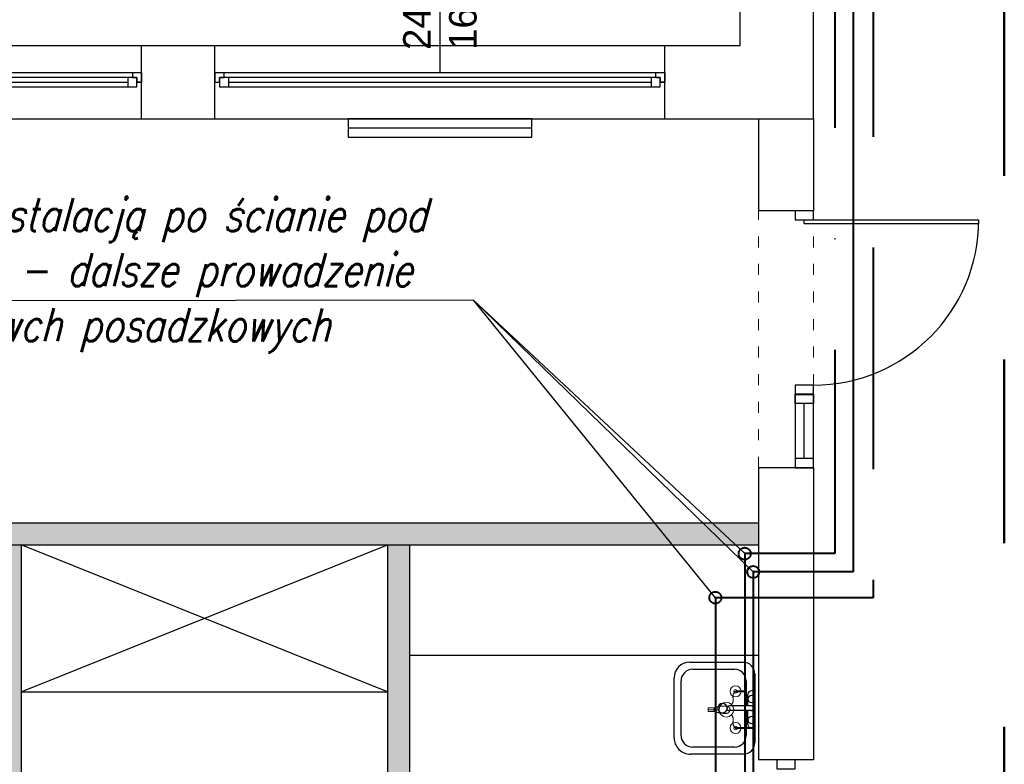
# Model space of a CAD drawing. Header units: millimetres. Extents: x 3698380 to 4312681, y 939872 to 1104488.
# Tile 15 of 93: x 3866192 to 3871554, y 1050015 to 1054070. Entities that reach past the tile are written whole.
import ezdxf
from ezdxf.enums import TextEntityAlignment as Align

# ---------------------------------------------------------------- set-up
doc = ezdxf.new("R2010")
doc.units = ezdxf.units.MM
doc.header["$LTSCALE"] = 10
for name, pattern in [('1', [2, 1, -1]), ('ACAD_ISO03W100', [30, 12, -18]), ('H2OCW', [0]), ('H2OCYR', [181.05, 120.7, -60.35]), ('H2OHW', [371.354, 250.4, -60.35, 0.254, -60.35])]:
    doc.linetypes.add(name, pattern=pattern)
for name, color, linetype, lineweight in [('0 20 cienka', 8, 'Continuous', 20), ('HVAC_zakres_opracowania', 1, '1', 50), ('SAN_Odbiorniki H2O na rzucie', 7, 'Continuous', 13), ('SAN_Przewody ciepłej wody H2O na rzucie', 1, 'Continuous', 40), ('SAN_Przewody zimnej wody H2O na rzucie', 5, 'Continuous', 40)]:
    doc.layers.add(name, color=color, linetype=linetype, lineweight=lineweight)
for name, color, linetype in [('__INST_opisy', 3, 'Continuous'), ('_wytyczne ele', 6, 'Continuous'), ('A_bloki', 252, 'Continuous'), ('A_kreskowanie', 8, 'Continuous'), ('A_sc_istn', 252, 'Continuous'), ('A_sc_proj', 2, 'Continuous'), ('A_stolarka', 252, 'Continuous'), ('A_wymiary', 1, 'Continuous'), ('SAN_Piony H2O na rzucie', 8, 'Continuous')]:
    doc.layers.add(name, color=color, linetype=linetype)
doc.layers.add('SAN_Przewody cyrkulacji H2O na rzucie', color=7, linetype='Continuous', lineweight=40, true_color=0x800080)
doc.styles.add('ROMANS', font='romans.shx', dxfattribs={"width": 0.8, "oblique": 15})
doc.styles.get("Standard").update_dxf_attribs({"font": 'arial.ttf'})
doc.linetypes.add('TRACKS', pattern='A,0.15,[130,ltypeshp.shx,S=0.25,R=0,X=0,Y=0],0.15', length=0.3)

# ---------------------------------------------------------------- blocks, each defined once
blk = doc.blocks.new('*U462')
at = {"color": 252}
for p, q in [((-95, 20), (-100, 20)), ((-97.5, 15), (-97.5, 17.5)), ((-97.5, 17.5), (-95, 17.5)), ((-92.5, 17.5), (-97.5, 17.5)), ((-97.5, 17.5), (-97.5, 12.5)), ((-95, 17.5), (-95, 20)), ((140, 20), (-95, 20)), ((-92.5, 12.5), (-92.5, 17.5)), ((137.5, 17.5), (-92.5, 17.5)), ((142.5, 17.5), (137.5, 17.5)), ((137.5, 17.5), (137.5, 12.5)), ((145, 20), (140, 20)), ((140, 20), (140, 17.5)), ((140, 17.5), (142.5, 17.5)), ((142.5, 17.5), (142.5, 15)), ((142.5, 12.5), (142.5, 17.5)), ((-100, 15), (-97.5, 15)), ((-97.5, 12.5), (-92.5, 12.5)), ((-92.5, 15), (137.5, 15)), ((-92.5, 12.5), (137.5, 12.5)), ((-92.5, 12.5), (137.5, 12.5)), ((137.5, 12.5), (142.5, 12.5)), ((142.5, 15), (145, 15))]:
    blk.add_line(p, q, dxfattribs=at)
for points in [[(-100, 20), (-100, 15), (-97.5, 15)], [(145, 20), (145, 14.99), (142.5, 15)]]:
    blk.add_lwpolyline(points, dxfattribs=at)
blk = doc.blocks.new('*U338')
at = {"color": 252}
blk.add_lwpolyline([(75, 0), (0, 0)], dxfattribs=at)
for tag, p in [('S', (30, 5)), ('H', (30, -20))]:
    blk.add_attdef(tag, text='', height=15, dxfattribs=at).set_placement(p, align=Align.CENTER)
blk = doc.blocks.new('jndf')
at = {"layer": 'A_stolarka', "ltscale": 2}
for p, q in [((6685.7, -1555593.7), (6685.7, -1556543.7)), ((6685.7, -1555593.7), (6705.7, -1555593.7)), ((6705.7, -1555593.7), (6705.7, -1556543.7))]:
    blk.add_line(p, q, dxfattribs=at)
for points in [[(5755.7, -1555643.7), (5805.7, -1555643.7), (5805.7, -1555543.7), (5755.7, -1555543.7)], [(6705.7, -1555643.7), (6755.7, -1555643.7), (6755.7, -1555543.7), (6705.7, -1555543.7)]]:
    blk.add_lwpolyline(points, close=True, dxfattribs=at)
blk.add_arc((6705.7, -1555643.7), 900, 180, 270, dxfattribs=at)
blk = doc.blocks.new('zlew_ 1 komora_ gospodarczy_ 01 - 500 x 440mm-1748953-1 PIĘTRO')
at = {"layer": 'A_bloki'}
for p, q in [((-14.54, 25.99), (18.13, 25.99)), ((-14.54, 25.99), (18.13, 25.99)), ((-13.27, 22.18), (16.41, 22.18)), ((-23.43, -11.66), (-23.43, 17.1)), ((-23.43, -11.66), (-23.43, 17.1)), ((26.57, 17.55), (26.57, -11.66)), ((26.57, 17.55), (26.57, -11.66)), ((-19.62, -6.9), (-19.62, 15.83)), ((22.76, 15.83), (22.76, -6.9)), ((0.3, -16.07), (0.3, -4.04)), ((2.84, -16.07), (2.84, -4.04)), ((0.3, -13.25), (-13.27, -13.25)), ((-7.32, -14.2), (0.3, -14.2)), ((16.41, -13.25), (2.84, -13.25)), ((2.84, -14.2), (9.19, -14.2)), ((20.22, -18.01), (-17.08, -18.01)), ((20.22, -18.01), (-17.08, -18.01)), ((9.19, -18.01), (-7.32, -18.01))]:
    blk.add_line(p, q, dxfattribs=at)
for centre, radius, start, end in [((-14.54, 17.1), 8.89, 90, 180), ((-14.54, 17.1), 8.89, 90, 180), ((-13.27, 15.83), 6.35, 90, 180), ((16.41, 15.83), 6.35, 360, 90), ((18.13, 17.55), 8.44, 0, 90), ((18.13, 17.55), 8.44, 360, 90), ((1.57, -0.32), 2.54, 360, 180), ((1.57, -0.32), 2.54, 180, 0), ((1.57, -4.04), 1.27, 360, 180), ((-13.27, -6.9), 6.35, 180, 270), ((16.41, -6.9), 6.35, 270, 0), ((-17.08, -11.66), 6.35, 180, 270), ((-17.08, -11.66), 6.35, 180, 270), ((-7.32, -16.11), 1.91, 90, 270), ((-4.78, -16.11), 1.9, 360, 180), ((1.57, -16.07), 1.27, 180, 0), ((6.65, -16.11), 1.9, 0, 180), ((9.19, -16.11), 1.9, 270, 90), ((20.22, -11.66), 6.35, 270, 0), ((20.22, -11.66), 6.35, 270, 0), ((-4.78, -16.11), 1.9, 180, 0), ((6.65, -16.11), 1.9, 180, 0)]:
    blk.add_arc(centre, radius, start, end, dxfattribs=at)
blk = doc.blocks.new('d')
at = {"layer": 'A_kreskowanie', "ltscale": 2}
h = blk.add_hatch(color=252, dxfattribs=at)
h.dxf.hatch_style = 1
h.paths.add_polyline_path([(3731432.76, 791007.02), (3731312.76, 791007.02), (3731312.76, 789647.02), (3731432.76, 789647.02)])
h.paths.add_polyline_path([(3732874.74, 789327.02), (3732874.74, 789347.02), (3731432.76, 789347.02), (3731432.76, 789227.02), (3732874.74, 789227.02)])
h.paths.add_polyline_path([(3732754.74, 789227.02), (3732634.74, 789227.02), (3732634.74, 789127.02), (3732754.74, 789127.02)])
h.paths.add_polyline_path([(3734281.53, 789347.02), (3733874.74, 789347.02), (3733874.74, 789227.02), (3734281.53, 789227.02)])
h.paths.add_polyline_path([(3734161.53, 791007.02), (3734041.53, 791007.02), (3734041.53, 790927.02), (3734041.53, 790357.02), (3734041.53, 789347.02), (3734161.53, 789347.02)])
h.paths.add_polyline_path([(3736381.9, 791007.02), (3736261.9, 791007.02), (3736261.9, 789347.02), (3735463.65, 789347.02), (3735314.74, 789347.02), (3735314.74, 789227.02), (3736381.9, 789227.02)])
h.paths.add_polyline_path([(3735583.65, 789227.02), (3735463.65, 789227.02), (3735463.65, 787727.02), (3735583.65, 787727.02)])
h.paths.add_polyline_path([(3732754.74, 788122.56), (3732634.74, 788122.56), (3732634.74, 787727.02), (3732754.74, 787727.02)])
h.paths.add_polyline_path([(3731432.76, 789527.02), (3731312.76, 789527.02), (3731312.76, 787727.02), (3731432.76, 787727.02)])
h.paths.add_polyline_path([(3730049.12, 787727.02), (3729235.08, 787727.02), (3729235.08, 787627.02), (3729285.08, 787627.02), (3729285.08, 787527.02, 0.0278424), (3729290.65, 787427.02), (3730049.12, 787427.02)])
h.paths.add_polyline_path([(3729285.08, 787527.02), (3729235.08, 787527.02), (3729235.08, 787427.02), (3729290.65, 787427.02, -0.0278424)], flags=17)
h.paths.add_polyline_path([(3729285.08, 787627.02), (3729235.08, 787627.02), (3729235.08, 787527.02), (3729285.08, 787527.02)], flags=17)
h.paths.add_polyline_path([(3729114.74, 784607.02), (3728714.74, 784607.02), (3728714.74, 783607.02), (3729114.74, 783607.02)])
h.paths.add_polyline_path([(3729220.66, 783607.02), (3729114.74, 783607.02), (3729114.74, 783487.02), (3729220.66, 783487.02)])
h.paths.add_polyline_path([(3729309.74, 783607.02), (3729220.66, 783607.02), (3729220.66, 783487.02), (3729309.74, 783487.02)])
h.paths.add_polyline_path([(3732204.74, 783607.02), (3730709.74, 783607.02), (3730709.74, 783487.02), (3732204.74, 783487.02)])
h.paths.add_polyline_path([(3732324.74, 783707.02), (3732204.74, 783707.02), (3732204.74, 781627.02), (3732324.74, 781627.02)])
h.paths.add_polyline_path([(3735344.74, 786027.02), (3735224.74, 786027.02), (3732324.74, 786027.02), (3732324.74, 785907.02), (3735224.74, 785907.02), (3735224.74, 781627.02), (3735344.74, 781627.02)])
h.paths.add_polyline_path([(3744114.74, 791127.02), (3735314.74, 791127.02), (3735314.74, 791007.02), (3744114.74, 791007.02)])
h.paths.add_polyline_path([(3740100.05, 791007.02), (3739980.05, 791007.02), (3739980.05, 787727.02), (3740100.05, 787727.02)])
h.paths.add_polyline_path([(3742214.74, 791007.02), (3742094.74, 791007.02), (3742094.74, 787727.02), (3742214.74, 787727.02)])
h.paths.add_polyline_path([(3727024.74, 793327.02), (3726904.74, 793327.02), (3726904.74, 789127.02), (3727024.74, 789127.02)])
at = {"layer": '0 20 cienka', "color": 252, "linetype": 'ACAD_ISO03W100', "ltscale": 0.5}
for p, q in [((3744114.74, 791427.02), (3744114.74, 792827.02)), ((3744414.74, 791427.02), (3744414.74, 792827.02))]:
    blk.add_line(p, q, dxfattribs=at)
at = {"layer": 'A_bloki', "color": 252, "linetype": 'Continuous'}
for p, q in [((3740100.05, 790207.02), (3742094.74, 791007.02)), ((3742094.74, 790207.02), (3740100.05, 791007.02))]:
    blk.add_line(p, q, dxfattribs=at)
for points in [[(3742214.74, 790407.02), (3744114.74, 790407.02)], [(3740100.05, 790207.02), (3742094.74, 790207.02)]]:
    blk.add_lwpolyline(points, dxfattribs=at)
at = {"layer": 'A_sc_istn', "color": 252}
for points in [[(3722514.74, 788607.02), (3722514.74, 793727.02), (3744014.74, 793727.02), (3744014.74, 797027.02)], [(3722914.74, 788607.02), (3722914.74, 793327.02), (3744414.74, 793327.02), (3744414.74, 797027.02)], [(3740754.74, 793327.02), (3740754.74, 793727.02)], [(3741154.74, 793327.02), (3741154.74, 793727.02)], [(3743604.74, 793327.02), (3743604.74, 793727.02)], [(3744114.74, 793327.02), (3744114.74, 792827.02)], [(3744414.74, 793327.02), (3744414.74, 792827.02)], [(3744114.74, 791427.02), (3744114.74, 789837.07)], [(3744414.74, 791427.02), (3744414.74, 789837.07)], [(3744414.74, 789837.07), (3744114.74, 789837.07)]]:
    blk.add_lwpolyline(points, dxfattribs=at)
blk.add_lwpolyline([(3742879.75, 793327.02), (3741879.75, 793327.02), (3741879.75, 793227.02), (3742879.75, 793227.02)], close=True, dxfattribs=at)
at = {"layer": 'A_sc_istn', "color": 252, "linetype": 'TRACKS', "ltscale": 20}
blk.add_lwpolyline([(3742879.75, 793277.02), (3741879.75, 793277.02)], dxfattribs=at)
at = {"layer": 'A_sc_proj', "color": 252, "ltscale": 2}
for p, q in [((3744414.74, 792827.02), (3744114.74, 792827.02)), ((3744414.74, 791427.02), (3744114.74, 791427.02)), ((3740100.05, 791007.02), (3740100.05, 787727.02)), ((3742094.74, 791007.02), (3742094.74, 787727.02)), ((3742214.74, 791007.02), (3742214.74, 787427.02))]:
    blk.add_line(p, q, dxfattribs=at)
for points in [[(3729114.74, 791127.02), (3744114.74, 791127.02)], [(3729114.74, 791007.02), (3744114.74, 791007.02)]]:
    blk.add_lwpolyline(points, dxfattribs=at)
at = {"layer": 'A_stolarka', "color": 252, "ltscale": 2}
blk.add_line((3744364.74, 791477.02), (3744364.74, 791777.02), dxfattribs=at)
for points in [[(3744414.74, 791827.02), (3744414.74, 791777.02), (3744314.74, 791777.02), (3744314.74, 791827.02)], [(3744314.74, 791827.02), (3744314.74, 791427.02), (3744414.74, 791427.02), (3744414.74, 791827.02)], [(3744414.74, 791427.02), (3744414.74, 791477.02), (3744314.74, 791477.02), (3744314.74, 791427.02)]]:
    blk.add_lwpolyline(points, close=True, dxfattribs=at)
at = {"layer": 'A_stolarka', "color": 252}
blk.add_lwpolyline([(3744214.74, 789837.07), (3744214.74, 789787.07), (3744314.74, 789787.07), (3744314.74, 789837.07)], close=True, dxfattribs=at)
at = {"layer": 'A_bloki', "color": 252, "linetype": 'Continuous', "xscale": 10, "yscale": 10, "zscale": 10, "rotation": 90.00000000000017}
blk.add_blockref('zlew_ 1 komora_ gospodarczy_ 01 - 500 x 440mm-1748953-1 PIĘTRO', (3743915.27, 790101.76), dxfattribs=at)
at = {"layer": 'A_sc_istn', "color": 252, "linetype": 'ACAD_ISO03W100', "xscale": 10, "yscale": 10, "zscale": 10, "rotation": 90}
blk.add_blockref('*U338', (3742379.74, 793577.05), dxfattribs=at).add_auto_attribs({'S': '245', 'H': '165'})
at = {"layer": 'A_sc_istn', "color": 252, "xscale": 10, "yscale": 10, "zscale": 10}
for p in [(3739304.74, 793377.05), (3742154.74, 793377.05)]:
    blk.add_blockref('*U462', p, dxfattribs=at)
at = {"layer": 'A_stolarka', "color": 252, "rotation": 90.00000000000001}
blk.add_blockref('jndf', (2188771, 786071.29), dxfattribs=at)
blk = doc.blocks.new('BATCZST')
at = {"layer": 'SAN_Odbiorniki H2O na rzucie', "true_color": 0x000000}
for points in [[(0, -100), (0, -40)], [(-10, -60), (-10, -100), (10, -100), (10, -60)]]:
    blk.add_lwpolyline(points, dxfattribs=at)
for centre, radius in [((-100, 50), 10), ((100, 50), 10), ((0, 0), 40)]:
    blk.add_circle(centre, radius, dxfattribs=at)
at = {"layer": 'SAN_Odbiorniki H2O na rzucie', "linetype": 'Continuous', "true_color": 0x000000}
for points in [[(-30, 30), (-33.6, 32.2), (-37.1, 34), (-40.4, 35.4), (-43.5, 36.3), (-46.5, 37), (-49.4, 37.3), (-52.1, 37.5), (-54.8, 37.4), (-57.4, 37.2), (-60, 36.9), (-62.5, 36.6), (-65, 36.2), (-67.5, 36), (-70, 35.8), (-72.6, 35.8), (-75.2, 35.9), (-77.9, 36.3), (-80.6, 37), (-83.5, 38.1), (-86.5, 39.5), (-89.6, 41.3), (-92.9, 43.7), (-96.4, 46.6), (-100, 50)], [(30, 30), (33.6, 32.2), (37.1, 34), (40.4, 35.4), (43.5, 36.3), (46.5, 37), (49.4, 37.3), (52.1, 37.5), (54.8, 37.4), (57.4, 37.2), (60, 36.9), (62.5, 36.6), (65, 36.2), (67.5, 36), (70, 35.8), (72.6, 35.8), (75.2, 35.9), (77.9, 36.3), (80.6, 37), (83.5, 38.1), (86.5, 39.5), (89.6, 41.3), (92.9, 43.7), (96.4, 46.6), (100, 50)]]:
    blk.add_spline(points, degree=3, dxfattribs=at)
at = {"layer": 'SAN_Odbiorniki H2O na rzucie', "true_color": 0x000000}
blk.add_spline([(-20, 0), (-20, -0.6), (-20, -1.2), (-20, -1.8), (-20, -2.4), (-20, -3), (-20, -3.6), (-20, -4.2), (-20, -4.8), (-20, -5.4), (-20, -6), (-20, -6.6), (-20, -7.2), (-20, -7.8), (-20, -8.4), (-20, -9), (-20, -9.6), (-20, -10.2), (-19.9, -10.8), (-19.9, -11.4), (-19.9, -12), (-19.9, -12.6), (-19.9, -13.2), (-19.9, -13.8), (-19.9, -14.4), (-19.8, -15), (-19.8, -15.6), (-19.8, -16.2), (-19.8, -16.8), (-19.8, -17.4), (-19.7, -18), (-19.7, -18.6), (-19.7, -19.2), (-19.6, -19.8), (-19.6, -20.4), (-19.6, -21), (-19.5, -21.6), (-19.5, -22.2), (-19.5, -22.8), (-19.4, -23.4), (-19.4, -24), (-19.3, -24.6), (-19.3, -25.2), (-19.2, -25.8), (-19.1, -26.4), (-19.1, -27), (-19, -27.6), (-19, -28.2), (-18.9, -28.8), (-18.8, -29.4), (-18.8, -30), (-18.7, -30.6), (-18.6, -31.2), (-18.5, -31.8), (-18.4, -32.4), (-18.3, -33), (-18.2, -33.6), (-18.1, -34.2), (-18, -34.8), (-17.9, -35.4), (-17.8, -36), (-17.7, -36.6), (-17.6, -37.2), (-17.5, -37.8), (-17.4, -38.4), (-17.3, -39), (-17.1, -39.6), (-17, -40.2), (-16.9, -40.8), (-16.7, -41.4), (-16.6, -42), (-16.4, -42.6), (-16.3, -43.2), (-16.1, -43.8), (-15.9, -44.4), (-15.8, -45), (-15.6, -45.6), (-15.4, -46.2), (-15.3, -46.8), (-15.1, -47.4), (-14.9, -48), (-14.7, -48.6), (-14.5, -49.2), (-14.3, -49.8), (-14.1, -50.4), (-13.9, -51), (-13.6, -51.6), (-13.4, -52.2), (-13.2, -52.8), (-13, -53.4), (-12.7, -54), (-12.5, -54.6), (-12.2, -55.2), (-12, -55.8), (-11.7, -56.4), (-11.4, -57), (-11.2, -57.6), (-10.9, -58.2), (-10.6, -58.8), (-10.3, -59.4), (-10, -60), (-10, -60.3), (-10, -60.6), (-9.9, -60.9), (-9.9, -61.2), (-9.9, -61.4), (-9.8, -61.7), (-9.7, -62), (-9.6, -62.2), (-9.5, -62.5), (-9.4, -62.7), (-9.3, -62.9), (-9.2, -63.2), (-9.1, -63.4), (-8.9, -63.6), (-8.8, -63.8), (-8.6, -64), (-8.5, -64.2), (-8.3, -64.4), (-8.1, -64.6), (-7.9, -64.8), (-7.7, -65), (-7.5, -65.1), (-7.3, -65.3), (-7.1, -65.5), (-6.9, -65.6), (-6.6, -65.8), (-6.4, -65.9), (-6.2, -66), (-5.9, -66.2), (-5.7, -66.3), (-5.4, -66.4), (-5.2, -66.5), (-4.9, -66.6), (-4.6, -66.7), (-4.4, -66.8), (-4.1, -66.9), (-3.8, -67), (-3.5, -67.1), (-3.2, -67.1), (-3, -67.2), (-2.7, -67.3), (-2.4, -67.3), (-2.1, -67.4), (-1.8, -67.4), (-1.5, -67.4), (-1.2, -67.5), (-0.9, -67.5), (-0.6, -67.5), (-0.3, -67.5), (0, -67.5), (0.3, -67.5), (0.6, -67.5), (0.9, -67.5), (1.2, -67.5), (1.5, -67.4), (1.8, -67.4), (2.1, -67.4), (2.4, -67.3), (2.7, -67.3), (3, -67.2), (3.2, -67.1), (3.5, -67.1), (3.8, -67), (4.1, -66.9), (4.4, -66.8), (4.6, -66.7), (4.9, -66.6), (5.2, -66.5), (5.4, -66.4), (5.7, -66.3), (5.9, -66.2), (6.2, -66), (6.4, -65.9), (6.6, -65.8), (6.9, -65.6), (7.1, -65.5), (7.3, -65.3), (7.5, -65.1), (7.7, -65), (7.9, -64.8), (8.1, -64.6), (8.3, -64.4), (8.5, -64.2), (8.6, -64), (8.8, -63.8), (8.9, -63.6), (9.1, -63.4), (9.2, -63.2), (9.3, -62.9), (9.4, -62.7), (9.5, -62.5), (9.6, -62.2), (9.7, -62), (9.8, -61.7), (9.9, -61.4), (9.9, -61.2), (9.9, -60.9), (10, -60.6), (10, -60.3), (10, -60), (10.3, -59.4), (10.6, -58.8), (10.9, -58.2), (11.2, -57.6), (11.4, -57), (11.7, -56.4), (12, -55.8), (12.2, -55.2), (12.5, -54.6), (12.7, -54), (13, -53.4), (13.2, -52.8), (13.4, -52.2), (13.6, -51.6), (13.9, -51), (14.1, -50.4), (14.3, -49.8), (14.5, -49.2), (14.7, -48.6), (14.9, -48), (15.1, -47.4), (15.3, -46.8), (15.4, -46.2), (15.6, -45.6), (15.8, -45), (15.9, -44.4), (16.1, -43.8), (16.3, -43.2), (16.4, -42.6), (16.6, -42), (16.7, -41.4), (16.9, -40.8), (17, -40.2), (17.1, -39.6), (17.3, -39), (17.4, -38.4), (17.5, -37.8), (17.6, -37.2), (17.7, -36.6), (17.8, -36), (17.9, -35.4), (18, -34.8), (18.1, -34.2), (18.2, -33.6), (18.3, -33), (18.4, -32.4), (18.5, -31.8), (18.6, -31.2), (18.7, -30.6), (18.7, -30), (18.8, -29.4), (18.9, -28.8), (19, -28.2), (19, -27.6), (19.1, -27), (19.1, -26.4), (19.2, -25.8), (19.3, -25.2), (19.3, -24.6), (19.4, -24), (19.4, -23.4), (19.5, -22.8), (19.5, -22.2), (19.5, -21.6), (19.6, -21), (19.6, -20.4), (19.6, -19.8), (19.7, -19.2), (19.7, -18.6), (19.7, -18), (19.8, -17.4), (19.8, -16.8), (19.8, -16.2), (19.8, -15.6), (19.8, -15), (19.9, -14.4), (19.9, -13.8), (19.9, -13.2), (19.9, -12.6), (19.9, -12), (19.9, -11.4), (19.9, -10.8), (20, -10.2), (20, -9.6), (20, -9), (20, -8.4), (20, -7.8), (20, -7.2), (20, -6.6), (20, -6), (20, -5.4), (20, -4.8), (20, -4.2), (20, -3.6), (20, -3), (20, -2.4), (20, -1.8), (20, -1.2), (20, -0.6), (20, 0), (20, 0.3), (20, 0.6), (20, 0.9), (20, 1.2), (19.9, 1.5), (19.9, 1.8), (19.9, 2.1), (19.8, 2.4), (19.8, 2.7), (19.7, 3), (19.7, 3.3), (19.6, 3.6), (19.5, 3.9), (19.4, 4.2), (19.4, 4.5), (19.3, 4.8), (19.2, 5.1), (19.1, 5.3), (19, 5.6), (18.9, 5.9), (18.8, 6.2), (18.7, 6.5), (18.5, 6.8), (18.4, 7.1), (18.3, 7.3), (18.1, 7.6), (18, 7.9), (17.9, 8.2), (17.7, 8.5), (17.6, 8.7), (17.4, 9), (17.3, 9.3), (17.1, 9.5), (16.9, 9.8), (16.8, 10.1), (16.6, 10.3), (16.4, 10.6), (16.2, 10.9), (16, 11.1), (15.8, 11.4), (15.6, 11.6), (15.4, 11.9), (15.2, 12.1), (15, 12.3), (14.8, 12.6), (14.6, 12.8), (14.4, 13.1), (14.2, 13.3), (14, 13.5), (13.7, 13.7), (13.5, 14), (13.3, 14.2), (13.1, 14.4), (12.8, 14.6), (12.6, 14.8), (12.3, 15), (12.1, 15.2), (11.9, 15.4), (11.6, 15.6), (11.4, 15.8), (11.1, 16), (10.9, 16.2), (10.6, 16.4), (10.3, 16.6), (10.1, 16.8), (9.8, 16.9), (9.5, 17.1), (9.3, 17.3), (9, 17.4), (8.7, 17.6), (8.5, 17.7), (8.2, 17.9), (7.9, 18), (7.6, 18.1), (7.3, 18.3), (7.1, 18.4), (6.8, 18.5), (6.5, 18.7), (6.2, 18.8), (5.9, 18.9), (5.6, 19), (5.3, 19.1), (5.1, 19.2), (4.8, 19.3), (4.5, 19.4), (4.2, 19.4), (3.9, 19.5), (3.6, 19.6), (3.3, 19.7), (3, 19.7), (2.7, 19.8), (2.4, 19.8), (2.1, 19.9), (1.8, 19.9), (1.5, 19.9), (1.2, 20), (0.9, 20), (0.6, 20), (0.3, 20), (0, 20), (-0.3, 20), (-0.6, 20), (-0.9, 20), (-1.2, 20), (-1.5, 19.9), (-1.8, 19.9), (-2.1, 19.9), (-2.4, 19.8), (-2.7, 19.8), (-3, 19.7), (-3.3, 19.7), (-3.6, 19.6), (-3.9, 19.5), (-4.2, 19.4), (-4.5, 19.4), (-4.8, 19.3), (-5.1, 19.2), (-5.3, 19.1), (-5.6, 19), (-5.9, 18.9), (-6.2, 18.8), (-6.5, 18.7), (-6.8, 18.5), (-7.1, 18.4), (-7.3, 18.3), (-7.6, 18.1), (-7.9, 18), (-8.2, 17.9), (-8.5, 17.7), (-8.7, 17.6), (-9, 17.4), (-9.3, 17.3), (-9.5, 17.1), (-9.8, 16.9), (-10.1, 16.8), (-10.3, 16.6), (-10.6, 16.4), (-10.9, 16.2), (-11.1, 16), (-11.4, 15.8), (-11.6, 15.6), (-11.9, 15.4), (-12.1, 15.2), (-12.3, 15), (-12.6, 14.8), (-12.8, 14.6), (-13.1, 14.4), (-13.3, 14.2), (-13.5, 14), (-13.7, 13.7), (-14, 13.5), (-14.2, 13.3), (-14.4, 13.1), (-14.6, 12.8), (-14.8, 12.6), (-15, 12.3), (-15.2, 12.1), (-15.4, 11.9), (-15.6, 11.6), (-15.8, 11.4), (-16, 11.1), (-16.2, 10.9), (-16.4, 10.6), (-16.6, 10.3), (-16.8, 10.1), (-16.9, 9.8), (-17.1, 9.5), (-17.3, 9.3), (-17.4, 9), (-17.6, 8.7), (-17.7, 8.5), (-17.9, 8.2), (-18, 7.9), (-18.1, 7.6), (-18.3, 7.3), (-18.4, 7.1), (-18.5, 6.8), (-18.7, 6.5), (-18.8, 6.2), (-18.9, 5.9), (-19, 5.6), (-19.1, 5.3), (-19.2, 5.1), (-19.3, 4.8), (-19.4, 4.5), (-19.4, 4.2), (-19.5, 3.9), (-19.6, 3.6), (-19.7, 3.3), (-19.7, 3), (-19.8, 2.7), (-19.8, 2.4), (-19.9, 2.1), (-19.9, 1.8), (-19.9, 1.5), (-20, 1.2), (-20, 0.9), (-20, 0.6), (-20, 0.3), (-20, 0)], degree=3, dxfattribs=at)
blk = doc.blocks.new('VERTPIPECOLDWATER_H2O_P')
at = {"layer": 'SAN_Przewody zimnej wody H2O na rzucie', "lineweight": 13, "true_color": 0x000000}
blk.add_circle((0, 0), 30, dxfattribs=at)
blk = doc.blocks.new('VERTPIPEHOTWATER_H2O_P')
at = {"layer": 'SAN_Przewody ciepłej wody H2O na rzucie', "lineweight": 13, "true_color": 0x000000}
blk.add_circle((0, 0), 30, dxfattribs=at)
blk = doc.blocks.new('A$C77EF4F1D')
at = {"layer": 'HVAC_zakres_opracowania', "color": 2, "ltscale": 100}
blk.add_line((16739.2, -14310.6), (16739.2, 1834.7), dxfattribs=at)

msp = doc.modelspace()

# ---------------------------------------------------------------- block references
at = {"layer": 'A_wymiary'}
msp.add_blockref('d', (126100.4, 260202.7), dxfattribs=at)

# ---------------------------------------------------------------- next in the draw order: linework, layer by layer
at = {"layer": '__INST_opisy'}
for p, q in [((3868662.4, 1052541.9), (3865160.7, 1052537.3)), ((3868662.4, 1052541.9), (3870140.5, 1051162.2)), ((3869980.5, 1050922.2), (3868662.4, 1052541.9)), ((3868662.4, 1052541.9), (3870186.8, 1051062.2))]:
    msp.add_line(p, q, dxfattribs=at)
at = {"layer": 'SAN_Przewody ciepłej wody H2O na rzucie', "linetype": 'H2OHW', "true_color": 0x000000}
for p, q in [((3870630.5, 1063412.2), (3870630.5, 1051162.2)), ((3870630.5, 1051162.2), (3870140.5, 1051162.2)), ((3870140.5, 1051162.2), (3870140.5, 1050712.2)), ((3870140.5, 1050712.2), (3870140.5, 1050412.2)), ((3870140.5, 1050412.2), (3870090.5, 1050412.2)), ((3870140.5, 1050412.2), (3870140.5, 1047462.2))]:
    msp.add_line(p, q, dxfattribs=at)
at = {"layer": 'SAN_Przewody ciepłej wody H2O na rzucie', "linetype": 'H2OHW'}
msp.add_circle((3870140.5, 1051162.2), 32.6, dxfattribs=at)
at = {"layer": 'SAN_Przewody cyrkulacji H2O na rzucie', "linetype": 'H2OCYR', "true_color": 0x000000}
for p, q in [((3870840.5, 1063692.2), (3870840.5, 1050922.2)), ((3870840.5, 1050922.2), (3869980.5, 1050922.2)), ((3869980.5, 1050922.2), (3869980.5, 1047602.2))]:
    msp.add_line(p, q, dxfattribs=at)
at = {"layer": 'SAN_Przewody cyrkulacji H2O na rzucie', "linetype": 'H2OCYR'}
msp.add_circle((3869980.5, 1050922.2), 32.6, dxfattribs=at)
at = {"layer": 'SAN_Przewody zimnej wody H2O na rzucie', "linetype": 'H2OCW', "true_color": 0x000000}
for p, q in [((3870730.5, 1063512.2), (3870730.5, 1051062.2)), ((3870730.5, 1051062.2), (3870186.8, 1051062.2)), ((3870186.8, 1051062.2), (3870186.8, 1050712.2)), ((3870186.8, 1050712.2), (3870186.8, 1050212.2)), ((3870195.8, 1050212.2), (3870090.5, 1050212.2)), ((3870186.8, 1050212.2), (3870186.8, 1047362.2))]:
    msp.add_line(p, q, dxfattribs=at)
at = {"layer": 'SAN_Przewody zimnej wody H2O na rzucie', "linetype": 'H2OCW'}
msp.add_circle((3870186.8, 1051062.2), 32.6, dxfattribs=at)

# ---------------------------------------------------------------- next in the draw order: block references
at = {"layer": '_wytyczne ele', "color": 2, "ltscale": 2}
msp.add_blockref('A$C77EF4F1D', (3854815.1, 1053529.8), dxfattribs=at)
at = {"layer": 'SAN_Odbiorniki H2O na rzucie', "true_color": 0x000000, "rotation": 270}
msp.add_blockref('BATCZST', (3870040.5, 1050312.2), dxfattribs=at)
at = {"layer": 'SAN_Piony H2O na rzucie', "true_color": 0x000000}
for name, p in [('VERTPIPEHOTWATER_H2O_P', (3870090.5, 1050412.2)), ('VERTPIPECOLDWATER_H2O_P', (3870090.5, 1050212.2))]:
    msp.add_blockref(name, p, dxfattribs=at)

# ---------------------------------------------------------------- next in the draw order: texts
at = {"layer": '__INST_opisy', "insert": (3865193.8, 1053099.5), "char_height": 180, "width": 3563.766, "attachment_point": 1, "rotation": 359.97, "style": 'ROMANS'}
msp.add_mtext('zejście instalacją po ścianie pod posadzkę - dalsze prowadzenie w warstawch posadzkowych', dxfattribs=at)

doc.saveas('drawing.dxf')
